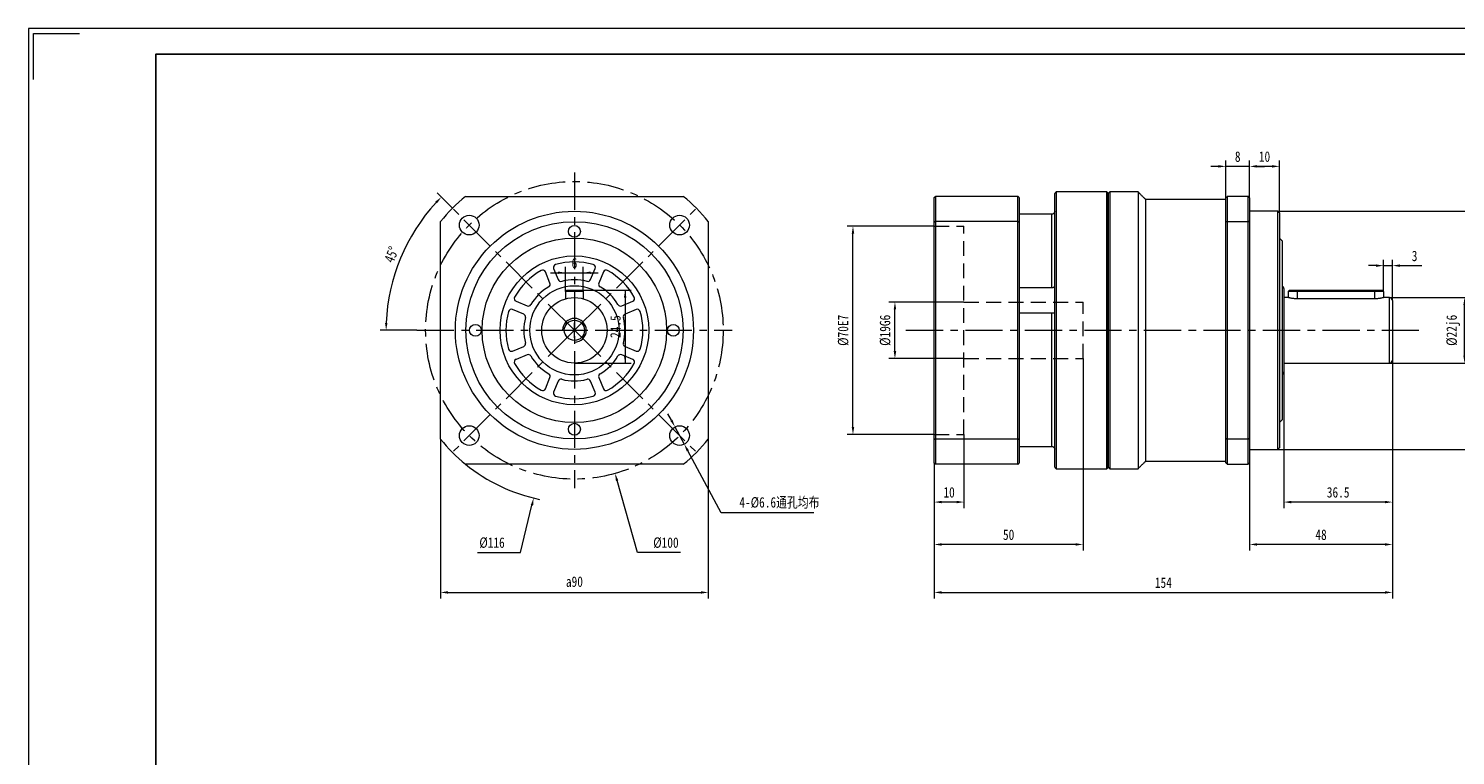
# Model space of a CAD drawing. Header units: millimetres. Extents: x 52 to 772, y 37 to 545.
# Tile 2 of 3: x 52 to 532, y 301 to 545. Entities that reach past the tile are written whole.
import ezdxf

# ---------------------------------------------------------------- set-up
doc = ezdxf.new("R2010")
doc.units = ezdxf.units.MM
doc.header["$LTSCALE"] = 10
doc.linetypes.add('CENTER', pattern=[2, 1.25, -0.25, 0.25, -0.25])
doc.linetypes.add('DASHED', pattern=[0.75, 0.5, -0.25])
doc.layers.get('0').update_dxf_attribs({"lineweight": 18})
for name, color, linetype, lineweight in [('3中心线层', 1, 'CENTER', 18), ('4虚线层', 6, 'DASHED', 18), ('图框_外框线', 7, 'Continuous', 18), ('尺寸线层', 3, 'Continuous', 18)]:
    doc.layers.add(name, color=color, linetype=linetype, lineweight=lineweight)
doc.styles.add('TH_GBDIM', font='txt', dxfattribs={"width": 0.8})
doc.dimstyles.new('TH_GBDIM', dxfattribs={"dimtxt": 3.5, "dimasz": 2.5, "dimexe": 2, "dimexo": 0, "dimgap": 1.5, "dimtad": 1, "dimdec": 1, "dimdsep": 46, "dimtxsty": 'TH_GBDIM', "dimcen": 2.5, "dimdle": 5, "dimclrd": 4, "dimclre": 4, "dimclrt": 3, "dimadec": 0, "dimazin": 0, "dimtfac": 0.714286, "dimtdec": 1, "dimtmove": 0, "dimatfit": 3, "dimfxl": 0, "dimtolj": 1, "dimarcsym": 0})

# ---------------------------------------------------------------- blocks, each defined once
blk = doc.blocks.new('*X4')
for points in [[(188.72, 487.32), (189.32, 486.74), (190.75, 488.83)], [(172.68, 446.57), (171.85, 446.59), (172.22, 444.08)]]:
    blk.add_hatch(color=4).paths.add_polyline_path(points, flags=0)
at = {"color": 4}
for p, q in [((194.49, 485.09), (189.34, 490.24)), ((182.5, 444.08), (170.22, 444.08))]:
    blk.add_line(p, q, dxfattribs=at)
blk.add_arc((235.5, 444.08), 63.28, 137.2636, 177.7364, dxfattribs=at)
at = {"color": 3, "insert": (174.03, 469.54), "char_height": 3.5, "width": 10.8025, "attachment_point": 5, "rotation": 67.5, "style": 'TH_GBDIM'}
blk.add_mtext('45%%D', dxfattribs=at)
blk = doc.blocks.new('*X5')
for points in [[(268.48, 414.03), (267.75, 413.64), (269.3, 411.63)], [(273.97, 403.81), (273.23, 403.42), (272.42, 405.82)]]:
    blk.add_hatch(color=4).paths.add_polyline_path(points, flags=0)
at = {"color": 4}
for p, q in [((268.11, 413.84), (266.93, 416.04)), ((269.3, 411.63), (272.42, 405.82)), ((284.82, 382.72), (273.6, 403.62)), ((315.93, 382.72), (284.82, 382.72))]:
    blk.add_line(p, q, dxfattribs=at)
at = {"color": 3, "insert": (304.39, 386.09), "char_height": 3.5, "width": 55.0667, "attachment_point": 5, "style": 'TH_GBDIM'}
blk.add_mtext('4-%%C6.6通孔均布', dxfattribs=at)
blk = doc.blocks.new('*X6')
blk.add_hatch(color=4).paths.add_polyline_path([(250.25, 393.69), (249.45, 393.47), (249.17, 395.99)], flags=0)
at = {"color": 4}
for p, q in [((235.5, 441.58), (235.5, 446.58)), ((233, 444.08), (238, 444.08)), ((256.71, 369.43), (249.85, 393.58)), ((271.13, 369.43), (256.71, 369.43))]:
    blk.add_line(p, q, dxfattribs=at)
at = {"color": 3, "insert": (266.26, 372.68), "char_height": 3.5, "width": 15.3689, "attachment_point": 5, "style": 'TH_GBDIM'}
blk.add_mtext('%%C100', dxfattribs=at)
blk = doc.blocks.new('*X7')
blk.add_hatch(color=4).paths.add_polyline_path([(220.82, 385.39), (221.63, 385.19), (221.81, 387.72)], flags=0)
at = {"color": 4}
for p, q in [((235.5, 441.58), (235.5, 446.58)), ((233, 444.08), (238, 444.08)), ((217.37, 369.43), (221.22, 385.29)), ((202.96, 369.43), (217.37, 369.43))]:
    blk.add_line(p, q, dxfattribs=at)
blk.add_arc((235.5, 444.08), 58, 230.8833, 258.3254, dxfattribs=at)
at = {"color": 3, "insert": (207.82, 372.68), "char_height": 3.5, "width": 15.3378, "attachment_point": 5, "style": 'TH_GBDIM'}
blk.add_mtext('%%C116', dxfattribs=at)
blk = doc.blocks.new('*X8')
for points in [[(193, 356.43), (193, 355.59), (190.5, 356.01)], [(278, 356.43), (278, 355.59), (280.5, 356.01)]]:
    blk.add_hatch(color=4).paths.add_polyline_path(points, flags=0)
at = {"color": 4}
for p, q in [((190.5, 407.49), (190.5, 354.01)), ((280.5, 407.49), (280.5, 354.01)), ((193, 356.01), (278, 356.01))]:
    blk.add_line(p, q, dxfattribs=at)
at = {"color": 3, "insert": (235.5, 359.61), "char_height": 3.5, "width": 11.2, "attachment_point": 5, "style": 'TH_GBDIM'}
blk.add_mtext('a90', dxfattribs=at)
blk = doc.blocks.new('*X16')
for points in [[(328.7, 476.58), (329.53, 476.58), (329.12, 479.08)], [(328.7, 411.58), (329.53, 411.58), (329.12, 409.08)]]:
    blk.add_hatch(color=4).paths.add_polyline_path(points, flags=0)
at = {"color": 4}
for p, q in [((356.43, 479.08), (327.12, 479.08)), ((329.12, 411.58), (329.12, 476.58)), ((356.43, 409.08), (327.12, 409.08))]:
    blk.add_line(p, q, dxfattribs=at)
at = {"color": 3, "insert": (325.87, 444.08), "char_height": 3.5, "width": 19.2889, "attachment_point": 5, "rotation": 90, "style": 'TH_GBDIM'}
blk.add_mtext('%%C70E7', dxfattribs=at)
blk = doc.blocks.new('*X17')
for points in [[(342.8, 451.08), (343.64, 451.08), (343.22, 453.58)], [(342.8, 437.08), (343.64, 437.08), (343.22, 434.58)]]:
    blk.add_hatch(color=4).paths.add_polyline_path(points, flags=0)
at = {"color": 4}
for p, q in [((366.43, 453.58), (341.22, 453.58)), ((343.22, 437.08), (343.22, 451.08)), ((366.43, 434.58), (341.22, 434.58))]:
    blk.add_line(p, q, dxfattribs=at)
at = {"color": 3, "insert": (339.97, 444.08), "char_height": 3.5, "width": 19.32, "attachment_point": 5, "rotation": 90, "style": 'TH_GBDIM'}
blk.add_mtext('%%C19G6', dxfattribs=at)
blk = doc.blocks.new('*X18')
for points in [[(358.93, 386.79), (358.93, 385.96), (356.43, 386.37)], [(363.93, 386.79), (363.93, 385.96), (366.43, 386.37)]]:
    blk.add_hatch(color=4).paths.add_polyline_path(points, flags=0)
at = {"color": 4}
for p, q in [((366.43, 409.08), (366.43, 384.37)), ((356.43, 399.48), (356.43, 384.37)), ((363.93, 386.37), (358.93, 386.37))]:
    blk.add_line(p, q, dxfattribs=at)
at = {"color": 3, "insert": (361.43, 389.62), "char_height": 3.5, "width": 6.6578, "attachment_point": 5, "style": 'TH_GBDIM'}
blk.add_mtext('10', dxfattribs=at)
blk = doc.blocks.new('*X19')
for points in [[(358.93, 372.54), (358.93, 371.71), (356.43, 372.13)], [(403.93, 372.54), (403.93, 371.71), (406.43, 372.13)]]:
    blk.add_hatch(color=4).paths.add_polyline_path(points, flags=0)
at = {"color": 4}
for p, q in [((406.43, 434.58), (406.43, 370.13)), ((356.43, 399.48), (356.43, 370.13)), ((403.93, 372.13), (358.93, 372.13))]:
    blk.add_line(p, q, dxfattribs=at)
at = {"color": 3, "insert": (381.43, 375.38), "char_height": 3.5, "width": 7.0933, "attachment_point": 5, "style": 'TH_GBDIM'}
blk.add_mtext('50', dxfattribs=at)
blk = doc.blocks.new('*X20')
for points in [[(534.25, 452.58), (535.09, 452.58), (534.67, 455.08)], [(534.25, 435.58), (535.09, 435.58), (534.67, 433.08)]]:
    blk.add_hatch(color=4).paths.add_polyline_path(points, flags=0)
at = {"color": 4}
for p, q in [((509.43, 455.08), (536.67, 455.08)), ((534.67, 435.58), (534.67, 452.58)), ((509.43, 433.08), (536.67, 433.08))]:
    blk.add_line(p, q, dxfattribs=at)
at = {"color": 3, "insert": (530.84, 444.08), "char_height": 3.5, "width": 19.32, "attachment_point": 5, "rotation": 90, "style": 'TH_GBDIM'}
blk.add_mtext('%%C22j6', dxfattribs=at)
blk = doc.blocks.new('*X21')
for points in [[(554.1, 481.58), (554.93, 481.58), (554.51, 484.08)], [(554.1, 406.58), (554.93, 406.58), (554.51, 404.08)]]:
    blk.add_hatch(color=4).paths.add_polyline_path(points, flags=0)
at = {"color": 4}
for p, q in [((471.93, 484.08), (556.51, 484.08)), ((554.51, 406.58), (554.51, 481.58)), ((471.93, 404.08), (556.51, 404.08))]:
    blk.add_line(p, q, dxfattribs=at)
at = {"color": 3, "insert": (550.68, 444.08), "char_height": 3.5, "width": 19.32, "attachment_point": 5, "rotation": 90, "style": 'TH_GBDIM'}
blk.add_mtext('%%C80g6', dxfattribs=at)
blk = doc.blocks.new('*X22')
for points in [[(504.93, 466.23), (504.93, 465.4), (507.43, 465.81)], [(512.93, 466.23), (512.93, 465.4), (510.43, 465.81)]]:
    blk.add_hatch(color=4).paths.add_polyline_path(points, flags=0)
at = {"color": 4}
for p, q in [((504.93, 465.81), (502.43, 465.81)), ((507.43, 457.18), (507.43, 467.81)), ((507.43, 465.81), (510.43, 465.81)), ((510.43, 454.08), (510.43, 467.81)), ((512.93, 465.81), (520.3, 465.81))]:
    blk.add_line(p, q, dxfattribs=at)
at = {"color": 3, "insert": (517.86, 469.06), "char_height": 3.5, "width": 3.0178, "attachment_point": 5, "style": 'TH_GBDIM'}
blk.add_mtext('3', dxfattribs=at)
blk = doc.blocks.new('*X23')
for points in [[(464.93, 499.59), (464.93, 498.76), (462.43, 499.17)], [(469.93, 499.59), (469.93, 498.76), (472.43, 499.17)]]:
    blk.add_hatch(color=4).paths.add_polyline_path(points, flags=0)
at = {"color": 4}
for p, q in [((462.43, 488.58), (462.43, 501.17)), ((469.93, 499.17), (464.93, 499.17)), ((472.43, 483.58), (472.43, 501.17))]:
    blk.add_line(p, q, dxfattribs=at)
at = {"color": 3, "insert": (467.43, 502.42), "char_height": 3.5, "width": 6.6578, "attachment_point": 5, "style": 'TH_GBDIM'}
blk.add_mtext('10', dxfattribs=at)
blk = doc.blocks.new('*X24')
for points in [[(451.93, 499.59), (451.93, 498.76), (454.43, 499.17)], [(464.93, 499.59), (464.93, 498.76), (462.43, 499.17)]]:
    blk.add_hatch(color=4).paths.add_polyline_path(points, flags=0)
at = {"color": 4}
for p, q in [((451.93, 499.17), (449.43, 499.17)), ((454.43, 488.58), (454.43, 501.17)), ((462.43, 499.17), (454.43, 499.17)), ((462.43, 488.58), (462.43, 501.17)), ((464.93, 499.17), (467.43, 499.17))]:
    blk.add_line(p, q, dxfattribs=at)
at = {"color": 3, "insert": (458.43, 502.42), "char_height": 3.5, "width": 3.1733, "attachment_point": 5, "style": 'TH_GBDIM'}
blk.add_mtext('8', dxfattribs=at)
blk = doc.blocks.new('*X25')
for points in [[(464.93, 372.54), (464.93, 371.71), (462.43, 372.13)], [(507.93, 372.54), (507.93, 371.71), (510.43, 372.13)]]:
    blk.add_hatch(color=4).paths.add_polyline_path(points, flags=0)
at = {"color": 4}
for p, q in [((510.43, 434.08), (510.43, 370.13)), ((462.43, 399.58), (462.43, 370.13)), ((507.93, 372.13), (464.93, 372.13))]:
    blk.add_line(p, q, dxfattribs=at)
at = {"color": 3, "insert": (486.43, 375.38), "char_height": 3.5, "width": 7.2178, "attachment_point": 5, "style": 'TH_GBDIM'}
blk.add_mtext('48', dxfattribs=at)
blk = doc.blocks.new('*X26')
for points in [[(476.43, 386.79), (476.43, 385.96), (473.93, 386.37)], [(507.93, 386.79), (507.93, 385.96), (510.43, 386.37)]]:
    blk.add_hatch(color=4).paths.add_polyline_path(points, flags=0)
at = {"color": 4}
for p, q in [((510.43, 434.08), (510.43, 384.37)), ((473.93, 430.08), (473.93, 384.37)), ((507.93, 386.37), (476.43, 386.37))]:
    blk.add_line(p, q, dxfattribs=at)
at = {"color": 3, "insert": (492.18, 389.62), "char_height": 3.5, "width": 14.9644, "attachment_point": 5, "style": 'TH_GBDIM'}
blk.add_mtext('36.5', dxfattribs=at)
blk = doc.blocks.new('*X30')
for points in [[(358.93, 356.43), (358.93, 355.59), (356.43, 356.01)], [(507.93, 356.43), (507.93, 355.59), (510.43, 356.01)]]:
    blk.add_hatch(color=4).paths.add_polyline_path(points, flags=0)
at = {"color": 4}
for p, q in [((510.43, 434.08), (510.43, 354.01)), ((356.43, 399.48), (356.43, 354.01)), ((358.93, 356.01), (507.93, 356.01))]:
    blk.add_line(p, q, dxfattribs=at)
at = {"color": 3, "insert": (433.43, 359.26), "char_height": 3.5, "width": 10.7644, "attachment_point": 5, "style": 'TH_GBDIM'}
blk.add_mtext('154', dxfattribs=at)
blk = doc.blocks.new('*X31')
at = {"layer": '尺寸线层', "linetype": 'Continuous'}
for points in [[(232.5, 463.43), (230, 463.85), (230, 463.02)], [(238.5, 463.43), (241, 463.85), (241, 463.02)]]:
    blk.add_hatch(color=4, dxfattribs=at).paths.add_polyline_path(points, flags=0)
at = {"layer": '尺寸线层', "color": 4, "linetype": 'Continuous'}
for p, q in [((232.5, 457.18), (232.5, 465.43)), ((238.5, 457.18), (238.5, 465.43)), ((227.5, 463.43), (243.5, 463.43))]:
    blk.add_line(p, q, dxfattribs=at)
at = {"layer": '尺寸线层', "color": 3, "insert": (235.5, 466.65), "char_height": 3.5, "width": 7, "attachment_point": 5, "style": 'TH_GBDIM'}
blk.add_mtext('6', dxfattribs=at)
blk = doc.blocks.new('*X32')
at = {"layer": '尺寸线层', "linetype": 'Continuous'}
for points in [[(252.54, 457.58), (252.96, 455.08), (252.13, 455.08)], [(252.54, 433.08), (252.96, 435.58), (252.13, 435.58)]]:
    blk.add_hatch(color=4, dxfattribs=at).paths.add_polyline_path(points, flags=0)
at = {"layer": '尺寸线层', "color": 4, "linetype": 'Continuous'}
for p, q in [((238.1, 457.58), (254.54, 457.58)), ((252.54, 457.58), (252.54, 433.08)), ((235.5, 433.08), (254.54, 433.08))]:
    blk.add_line(p, q, dxfattribs=at)
at = {"layer": '尺寸线层', "color": 3, "insert": (249.32, 445.33), "char_height": 3.5, "width": 15.0267, "attachment_point": 5, "rotation": 90, "style": 'TH_GBDIM'}
blk.add_mtext('24.5', dxfattribs=at)

msp = doc.modelspace()

# ---------------------------------------------------------------- linework, layer by layer
at = {"color": 7, "linetype": 'Continuous', "lineweight": 15}
for p, q in [((396.93, 398.08), (396.93, 490.08)), ((397.43, 490.58), (397.43, 397.58)), ((414.43, 444.08), (414.43, 490.58)), ((414.93, 490.08), (414.93, 444.08)), ((414.93, 398.08), (414.93, 490.08)), ((415.43, 490.58), (415.43, 397.58)), ((424.93, 490.58), (424.93, 397.58)), ((198.91, 489.08), (272.09, 489.08)), ((356.43, 480.53), (356.43, 488.68)), ((356.83, 489.08), (356.83, 480.67)), ((384.53, 489.08), (356.83, 489.08)), ((384.53, 480.67), (384.53, 489.08)), ((384.93, 488.68), (384.93, 480.53)), ((427.43, 488.08), (427.43, 400.08)), ((454.43, 480.49), (454.43, 488.58)), ((454.93, 489.08), (454.93, 480.67)), ((461.93, 489.08), (454.93, 489.08)), ((461.93, 480.67), (461.93, 489.08)), ((462.43, 488.58), (462.43, 480.49)), ((190.5, 407.49), (190.5, 480.67)), ((280.5, 480.67), (280.5, 407.49)), ((356.43, 407.63), (356.43, 480.53)), ((356.83, 480.67), (356.83, 407.48)), ((384.53, 480.67), (356.83, 480.67)), ((384.53, 407.48), (384.53, 480.67)), ((395.93, 483.08), (384.93, 483.08)), ((384.93, 480.53), (384.93, 407.63)), ((395.93, 458.44), (395.93, 483.08)), ((454.43, 407.66), (454.43, 480.49)), ((454.93, 480.67), (454.93, 407.48)), ((454.93, 480.67), (461.93, 480.67)), ((461.93, 407.48), (461.93, 480.67)), ((462.43, 480.49), (462.43, 407.66)), ((471.93, 444.08), (471.93, 484.08)), ((472.43, 483.58), (472.43, 444.08)), ((473.43, 444.08), (473.43, 474.08)), ((227.29, 459.98), (225.75, 463.7)), ((228.52, 464.85), (230.07, 461.12)), ((240.94, 461.12), (242.48, 464.85)), ((245.25, 463.7), (243.71, 459.98)), ((232.9, 457.58), (232.5, 457.18)), ((238.5, 457.18), (232.5, 457.18)), ((232.5, 457.18), (232.5, 454.66)), ((232.9, 457.58), (238.1, 457.58)), ((238.1, 457.58), (238.5, 457.18)), ((238.5, 457.18), (238.5, 454.66)), ((384.93, 458.44), (395.93, 458.44)), ((473.93, 458.08), (473.93, 444.08)), ((475.43, 457.18), (475.43, 455.08)), ((478.43, 457.18), (475.43, 457.18)), ((475.83, 457.58), (478.43, 457.58)), ((478.43, 457.58), (504.43, 457.58)), ((478.43, 457.18), (478.43, 457.58)), ((504.43, 457.18), (478.43, 457.18)), ((478.43, 457.18), (478.43, 454.66)), ((504.43, 457.58), (507.03, 457.58)), ((504.43, 457.58), (504.43, 457.18)), ((507.43, 457.18), (504.43, 457.18)), ((504.43, 457.18), (504.43, 454.66)), ((507.43, 457.18), (507.43, 455.08)), ((218.46, 449.52), (214.73, 451.06)), ((215.88, 453.83), (219.61, 452.29)), ((251.4, 452.29), (255.12, 453.83)), ((256.27, 451.06), (252.54, 449.52)), ((504.43, 454.66), (478.43, 454.66)), ((509.43, 444.08), (509.43, 455.08)), ((510.43, 454.08), (510.43, 444.08)), ((395.93, 449.9), (384.93, 449.9)), ((395.93, 405.07), (395.93, 449.9)), ((414.43, 397.58), (414.43, 444.08)), ((414.93, 444.08), (414.93, 398.08)), ((471.93, 404.08), (471.93, 444.08)), ((472.43, 444.08), (472.43, 404.58)), ((473.43, 414.08), (473.43, 444.08)), ((473.93, 444.08), (473.93, 430.08)), ((509.43, 433.08), (509.43, 444.08)), ((510.43, 444.08), (510.43, 434.08)), ((214.73, 437.1), (218.46, 438.65)), ((252.54, 438.65), (256.27, 437.1)), ((219.61, 435.87), (215.88, 434.33)), ((255.12, 434.33), (251.4, 435.87)), ((225.75, 424.46), (227.29, 428.19)), ((230.07, 427.04), (228.52, 423.31)), ((242.48, 423.31), (240.94, 427.04)), ((243.71, 428.19), (245.25, 424.46)), ((356.43, 399.48), (356.43, 407.63)), ((384.93, 407.63), (384.93, 399.48)), ((454.43, 399.58), (454.43, 407.66)), ((462.43, 407.66), (462.43, 399.58)), ((356.83, 407.48), (356.83, 399.08)), ((384.53, 407.48), (356.83, 407.48)), ((384.53, 399.08), (384.53, 407.48)), ((384.93, 405.07), (395.93, 405.07)), ((454.93, 407.48), (454.93, 399.08)), ((461.93, 407.48), (454.93, 407.48)), ((461.93, 399.08), (461.93, 407.48)), ((272.09, 399.08), (198.91, 399.08)), ((384.53, 399.08), (356.83, 399.08)), ((454.93, 399.08), (461.93, 399.08))]:
    msp.add_line(p, q, dxfattribs=at)
for p, q in [((232.9, 457.58), (232.5, 457.18)), ((232.5, 457.18), (232.5, 454.66)), ((232.5, 457.18), (232.5, 454.66)), ((232.9, 457.58), (238.1, 457.58)), ((238.1, 457.58), (238.5, 457.18)), ((238.5, 457.18), (238.5, 454.66))]:
    msp.add_line(p, q)
for centre, radius in [((235.5, 444.08), 40), ((200.15, 479.44), 3.3), ((235.5, 444.08), 36.5), ((270.86, 479.44), 3.3), ((235.5, 444.08), 31), ((235.5, 477.33), 2), ((235.5, 444.08), 25), ((235.5, 444.08), 15), ((202.25, 444.08), 2), ((268.75, 444.08), 2), ((235.5, 410.83), 2), ((200.15, 408.73), 3.3), ((270.86, 408.73), 3.3)]:
    msp.add_circle(centre, radius, dxfattribs=at)
for radius in [11, 3.4]:
    msp.add_circle((235.5, 444.08), radius)
for centre, radius, start, end in [((235.5, 444.08), 58, 129.1167, 140.8833), ((235.5, 444.08), 58, 39.1167, 50.8833), ((229.45, 465.23), 1, 105.975, 202.5), ((235.5, 444.08), 23, 74.025, 105.975), ((241.56, 465.23), 1, 337.5, 74.025), ((235.5, 444.08), 23, 119.025, 150.975), ((224.83, 463.32), 1, 22.5, 119.025), ((230.99, 461.51), 1, 202.5, 284.5164), ((235.5, 444.08), 17, 75.4836, 104.5164), ((240.01, 461.51), 1, 255.4836, 337.5), ((246.18, 463.32), 1, 60.975, 157.5), ((235.5, 444.08), 23, 29.025, 60.975), ((235.5, 444.08), 17, 120.4836, 149.5164), ((226.37, 459.59), 1, 300.4836, 22.5), ((244.63, 459.59), 1, 157.5, 239.5164), ((235.5, 444.08), 17, 30.4836, 59.5164), ((472.93, 458.08), 1, 0, 60), ((214.35, 450.14), 1, 67.5, 164.025), ((216.26, 454.76), 1, 150.975, 247.5), ((219.99, 453.21), 1, 247.5, 329.5164), ((251.01, 453.21), 1, 210.4836, 292.5), ((254.74, 454.76), 1, 292.5, 29.025), ((256.65, 450.14), 1, 15.975, 112.5), ((509.43, 454.08), 1, 0, 90), ((235.5, 444.08), 23, 164.025, 195.975), ((218.08, 448.59), 1, 345.4836, 67.5), ((235.5, 444.08), 17, 165.4836, 194.5164), ((252.93, 448.59), 1, 112.5, 194.5164), ((235.5, 444.08), 17, 345.4836, 14.5164), ((235.5, 444.08), 23, 344.025, 15.975), ((214.35, 438.03), 1, 195.975, 292.5), ((218.08, 439.57), 1, 292.5, 14.5164), ((252.93, 439.57), 1, 165.4836, 247.5), ((256.65, 438.03), 1, 247.5, 344.025), ((216.26, 433.41), 1, 112.5, 209.025), ((235.5, 444.08), 23, 209.025, 240.975), ((219.99, 434.95), 1, 30.4836, 112.5), ((235.5, 444.08), 17, 210.4836, 239.5164), ((235.5, 444.08), 17, 300.4836, 329.5164), ((235.5, 444.08), 23, 299.025, 330.975), ((251.01, 434.95), 1, 67.5, 149.5164), ((254.74, 433.41), 1, 330.975, 67.5), ((509.43, 434.08), 1, 270, 0), ((226.37, 428.57), 1, 337.5, 59.5164), ((230.99, 426.66), 1, 75.4836, 157.5), ((235.5, 444.08), 17, 255.4836, 284.5164), ((240.01, 426.66), 1, 22.5, 104.5164), ((244.63, 428.57), 1, 120.4836, 202.5), ((472.93, 430.08), 1, 300, 0), ((224.83, 424.84), 1, 240.975, 337.5), ((229.45, 422.93), 1, 157.5, 254.025), ((241.56, 422.93), 1, 285.975, 22.5), ((246.18, 424.84), 1, 202.5, 299.025), ((235.5, 444.08), 23, 254.025, 285.975), ((235.5, 444.08), 58, 219.1167, 230.8833), ((235.5, 444.08), 58, 309.1167, 320.8833)]:
    msp.add_arc(centre, radius, start, end, dxfattribs=at)
at = {"color": 4}
msp.add_arc((235.5, 444.08), 4, 270, 180, dxfattribs=at)
at = {"color": 7, "linetype": 'Continuous', "lineweight": 15}
for points in [[(397.43, 490.58), (396.93, 490.08)], [(414.43, 490.58), (397.43, 490.58)], [(414.93, 490.08), (414.43, 490.58)], [(415.43, 490.58), (414.93, 490.08)], [(424.93, 490.58), (415.43, 490.58)], [(427.43, 488.08), (424.93, 490.58)], [(356.43, 488.68), (356.83, 489.08)], [(384.93, 488.68), (384.53, 489.08)], [(454.43, 488.08), (427.43, 488.08)], [(454.43, 488.58), (454.93, 489.08)], [(462.43, 488.58), (461.93, 489.08)], [(356.43, 480.53), (356.83, 480.67)], [(384.53, 480.67), (384.93, 480.53)], [(454.93, 480.67), (454.43, 480.49)], [(462.43, 480.49), (461.93, 480.67)], [(471.93, 484.08), (462.43, 484.08)], [(472.43, 483.58), (471.93, 484.08)], [(473.43, 474.08), (472.43, 475.08)], [(475.83, 457.58), (475.43, 457.18)], [(507.43, 457.18), (507.03, 457.58)], [(475.43, 455.08), (473.93, 455.08)], [(509.43, 455.08), (507.43, 455.08)], [(473.93, 433.08), (509.43, 433.08)], [(472.43, 413.08), (473.43, 414.08)], [(356.43, 407.63), (356.83, 407.48)], [(384.53, 407.48), (384.93, 407.63)], [(454.93, 407.48), (454.43, 407.66)], [(462.43, 407.66), (461.93, 407.48)], [(462.43, 404.08), (471.93, 404.08)], [(471.93, 404.08), (472.43, 404.58)], [(356.83, 399.08), (356.43, 399.48)], [(384.53, 399.08), (384.93, 399.48)], [(396.93, 398.08), (397.43, 397.58)], [(414.43, 397.58), (414.93, 398.08)], [(414.93, 398.08), (415.43, 397.58)], [(424.93, 397.58), (427.43, 400.08)], [(427.43, 400.08), (454.43, 400.08)], [(454.93, 399.08), (454.43, 399.58)], [(462.43, 399.58), (461.93, 399.08)], [(397.43, 397.58), (414.43, 397.58)], [(415.43, 397.58), (424.93, 397.58)]]:
    msp.add_open_spline(points, degree=1, dxfattribs=at)
for points, knots in [([(396.93, 484.05), (396.93, 484.04), (396.93, 483.91), (396.87, 483.68), (396.7, 483.4), (396.43, 483.19), (396.16, 483.09), (395.99, 483.08), (395.93, 483.08)], [0, 0, 0, 0, 0.050706, 0.376082, 0.704499, 1.040599, 1.37708, 1.551484, 1.551484, 1.551484, 1.551484]), ([(395.93, 458.44), (396.04, 458.44), (396.26, 458.46), (396.55, 458.55), (396.78, 458.69), (396.91, 458.83), (396.92, 458.92), (396.93, 458.95)], [0, 0, 0, 0, 0.251379, 0.502708, 0.759337, 1.021151, 1.202573, 1.202573, 1.202573, 1.202573]), ([(478.43, 454.66), (478.27, 454.66), (477.94, 454.67), (477.46, 454.7), (477, 454.75), (476.59, 454.82), (476.22, 454.89), (475.91, 454.95), (475.66, 455.01), (475.5, 455.06), (475.43, 455.08), (475.44, 455.07), (475.44, 455.07)], [0, 0, 0, 0, 0.312801, 0.634898, 0.947638, 1.269055, 1.58918, 1.918272, 2.243392, 2.578382, 2.895636, 3.033573, 3.033573, 3.033573, 3.033573]), ([(507.42, 455.07), (507.42, 455.07), (507.42, 455.07), (507.34, 455.05), (507.18, 455.01), (506.94, 454.95), (506.63, 454.88), (506.26, 454.81), (505.83, 454.75), (505.36, 454.7), (504.88, 454.66), (504.57, 454.66), (504.43, 454.66)], [0, 0, 0, 0, 0.188745, 0.49748, 0.815009, 1.12714, 1.44778, 1.769759, 2.100932, 2.424678, 2.758401, 3.029059, 3.029059, 3.029059, 3.029059]), ([(396.81, 449.87), (396.8, 449.87), (396.75, 449.87), (396.57, 449.88), (396.27, 449.9), (396.04, 449.9), (395.93, 449.9)], [0, 0, 0, 0, 0.0513916, 0.3237472, 0.6004135, 0.8771996, 0.8771996, 0.8771996, 0.8771996]), ([(395.93, 405.07), (396.04, 405.06), (396.26, 405.04), (396.55, 404.88), (396.78, 404.65), (396.91, 404.37), (396.92, 404.18), (396.93, 404.1)], [0, 0, 0, 0, 0.324175, 0.648284, 0.979229, 1.31686, 1.550819, 1.550819, 1.550819, 1.550819])]:
    msp.add_open_spline(points, degree=3, knots=knots, dxfattribs=at)
at = {"layer": '3中心线层'}
for p, q in [((235.5, 497.08), (235.5, 391.08)), ((235.5, 444.08), (194.49, 485.09)), ((235.5, 444.08), (276.51, 485.09)), ((182.5, 444.08), (288.5, 444.08)), ((235.5, 444.08), (194.49, 403.07)), ((235.5, 444.08), (276.51, 403.07)), ((346.91, 444.08), (519.26, 444.08))]:
    msp.add_line(p, q, dxfattribs=at)
msp.add_circle((235.5, 444.08), 50, dxfattribs=at)
at = {"layer": '4虚线层'}
for p, q in [((356.43, 479.08), (366.43, 479.08)), ((366.43, 409.08), (366.43, 479.08)), ((366.43, 453.58), (406.43, 453.58)), ((406.43, 434.58), (406.43, 453.58)), ((366.43, 434.58), (406.43, 434.58)), ((356.43, 409.08), (366.43, 409.08))]:
    msp.add_line(p, q, dxfattribs=at)
at = {"layer": '图框_外框线', "color": 3}
msp.add_lwpolyline([(52.05, 36.71), (771.52, 36.71), (771.52, 545.48), (52.05, 545.48)], close=True, dxfattribs=at)
msp.add_lwpolyline([(53.76, 528.35), (53.76, 543.77), (69.18, 543.77)], dxfattribs=at)
at = {"layer": '图框_外框线', "color": 3, "lineweight": 25}
msp.add_lwpolyline([(94.87, 45.28), (762.95, 45.28), (762.95, 536.92), (94.87, 536.92)], close=True, dxfattribs=at)

# ---------------------------------------------------------------- dimensions: what is measured, and where the dimension line sits
for base, p1, p2, picture, middle in [((454.43, 499.17), (462.43, 488.58), (454.43, 488.58), '*X24', (458.43, 502.42)), ((510.43, 465.81), (507.43, 457.18), (510.43, 454.08), '*X22', (517.86, 469.06)), ((356.43, 372.13), (406.43, 434.58), (356.43, 399.48), '*X19', (381.43, 375.38)), ((510.43, 356.01), (356.43, 399.48), (510.43, 434.08), '*X30', (433.43, 359.26)), ((356.43, 386.37), (366.43, 409.08), (356.43, 399.48), '*X18', (361.43, 389.62))]:
    dim = msp.add_linear_dim(base=base, p1=p1, p2=p2, dimstyle='TH_GBDIM', override={"dimsah": 1, "dimtzin": 0})
    dim.commit()
    dim.dimension.update_dxf_attribs({"geometry": picture, "text_midpoint": middle})
for base, p1, p2, picture, middle in [((462.43, 499.17), (472.43, 483.58), (462.43, 488.58), '*X23', (467.43, 499.17)), ((462.43, 372.13), (510.43, 434.08), (462.43, 399.58), '*X25', (486.43, 372.13)), ((473.93, 386.37), (510.43, 434.08), (473.93, 430.08), '*X26', (492.18, 386.37))]:
    dim = msp.add_linear_dim(base=base, p1=p1, p2=p2, dimstyle='TH_GBDIM', override={"dimsah": 1, "dimtzin": 0})
    dim.commit()
    dim.dimension.update_dxf_attribs({"geometry": picture, "text_midpoint": middle, "dimtype": 160})
for p1, p2, picture, middle in [((249.19, 500.44), (221.81, 387.72), '*X7', (217.37, 369.43)), ((221.84, 492.18), (249.17, 395.99), '*X6', (256.71, 369.43))]:
    dim = msp.add_diameter_dim_2p(p1=p1, p2=p2, dimstyle='TH_GBDIM', override={"dimtih": 1, "dimtoh": 1, "dimpost": '%%C<>', "dimsah": 1, "dimtofl": 0, "dimtzin": 0})
    dim.commit()
    dim.dimension.update_dxf_attribs({"geometry": picture, "text_midpoint": middle, "dimtype": 163})
dim = msp.add_angular_dim_2l(base=(177.04, 468.3), line1=((182.5, 444.08), (288.5, 444.08)), line2=((235.5, 444.08), (194.49, 485.09)), dimstyle='TH_GBDIM', override={"dimtad": 1, "dimtih": 0, "dimtoh": 0, "dimsah": 1, "dimtdec": 0, "dimtzin": 0})
dim.commit()
dim.dimension.update_dxf_attribs({"geometry": '*X4', "text_midpoint": (174.03, 469.54)})
for base, p1, p2, text, picture, middle in [((554.51, 484.08), (471.93, 404.08), (471.93, 484.08), '%%C<>g6', '*X21', (554.51, 444.08)), ((343.22, 453.58), (366.43, 434.58), (366.43, 453.58), '%%C<>G6', '*X17', (343.22, 444.08)), ((534.67, 455.08), (509.43, 433.08), (509.43, 455.08), '%%C<>j6', '*X20', (534.67, 444.08))]:
    dim = msp.add_linear_dim(base=base, p1=p1, p2=p2, angle=90, text=text, dimstyle='TH_GBDIM', override={"dimsah": 1, "dimtzin": 0})
    dim.commit()
    dim.dimension.update_dxf_attribs({"geometry": picture, "text_midpoint": middle, "dimtype": 160})
dim = msp.add_linear_dim(base=(329.12, 479.08), p1=(356.43, 409.08), p2=(356.43, 479.08), angle=90, text='%%C<>E7', dimstyle='TH_GBDIM', override={"dimsah": 1, "dimtzin": 0})
dim.commit()
dim.dimension.update_dxf_attribs({"geometry": '*X16', "text_midpoint": (325.87, 444.08)})
dim = msp.add_diameter_dim_2p(p1=(269.3, 411.63), p2=(272.42, 405.82), text='4-<>通孔均布', dimstyle='TH_GBDIM', override={"dimtoh": 1, "dimpost": '%%C<>', "dimsah": 1, "dimtzin": 0})
dim.commit()
dim.dimension.update_dxf_attribs({"geometry": '*X5', "text_midpoint": (284.82, 382.72), "dimtype": 163})
dim = msp.add_linear_dim(base=(280.5, 356.01), p1=(190.5, 407.49), p2=(280.5, 407.49), text='a<>', dimstyle='TH_GBDIM', override={"dimsah": 1, "dimtzin": 0})
dim.commit()
dim.dimension.update_dxf_attribs({"geometry": '*X8', "text_midpoint": (235.5, 356.01), "dimtype": 160})
at = {"layer": '尺寸线层'}
dim = msp.add_linear_dim(base=(238.5, 463.43), p1=(232.5, 457.18), p2=(238.5, 457.18), dimstyle='TH_GBDIM', override={"dimsah": 1, "dimtfill": 1, "dimtzin": 8}, dxfattribs=at)
dim.commit()
dim.dimension.update_dxf_attribs({"geometry": '*X31', "text_midpoint": (235.5, 466.65)})
dim = msp.add_linear_dim(base=(252.54, 433.08), p1=(238.1, 457.58), p2=(235.5, 433.08), angle=90, dimstyle='TH_GBDIM', override={"dimsah": 1, "dimtfill": 1, "dimtzin": 8}, dxfattribs=at)
dim.commit()
dim.dimension.update_dxf_attribs({"geometry": '*X32', "text_midpoint": (249.32, 445.33)})

doc.saveas('drawing.dxf')
